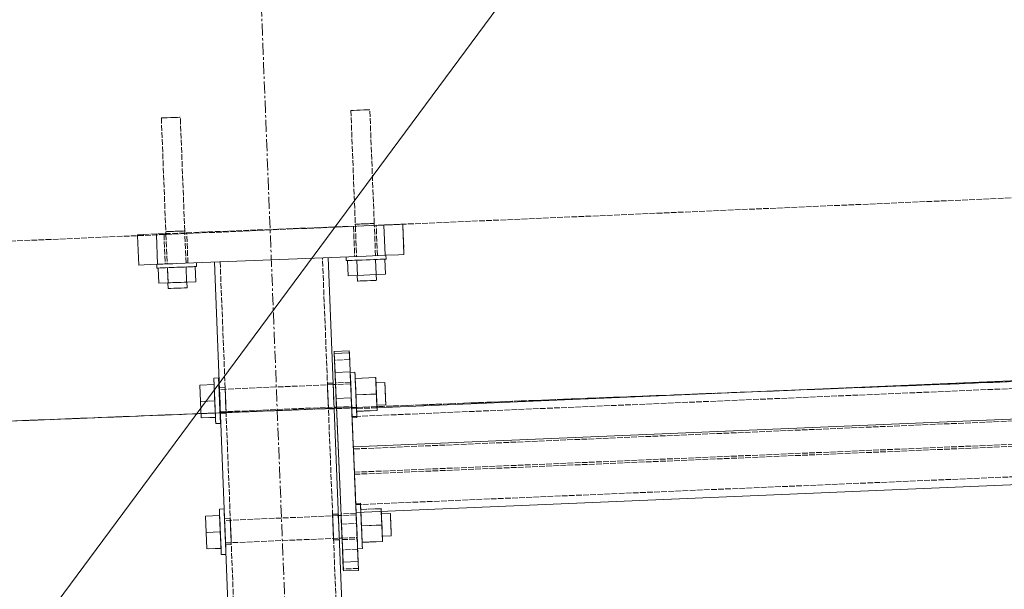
# Model space of a CAD drawing. Header units: millimetres. Extents: x -15129 to 9171, y -18789 to 5877.
# Tile 188 of 256: x -11056 to -10537, y -1275 to -975. Entities that reach past the tile are written whole.
import ezdxf

# ---------------------------------------------------------------- set-up
doc = ezdxf.new("R2010")
doc.units = ezdxf.units.MM
for name, pattern in [('ACAD_ISO02W100', [15, 12, -3]), ('ACAD_ISO04W100', [30, 24, -3, 0, -3]), ('CENTER', [50.8, 31.75, -6.35, 6.35, -6.35])]:
    doc.linetypes.add(name, pattern=pattern)
for name, color, linetype in [('AS_Belki', 145, 'Continuous'), ('AS_Blachy', 30, 'Continuous'), ('AS_Kotwy', 9, 'Continuous'), ('AS_Sciany betonowe', 252, 'Continuous'), ('AS_Siatki', 72, 'Continuous'), ('AS_Sruby', 9, 'Continuous')]:
    doc.layers.add(name, color=color, linetype=linetype)

msp = doc.modelspace()

# ---------------------------------------------------------------- linework, layer by layer
at = {"color": 5, "linetype": 'CENTER', "lineweight": 13, "ltscale": 0.2}
msp.add_line((-10942.07, -631.67, -8531.99), (-10883.35, -2121.14, 19017.45), dxfattribs=at)
at = {"color": 7, "lineweight": 13}
msp.add_line((-11161.97, -1451.31), (-10794.41, -955.01), dxfattribs=at)
at = {"layer": 'AS_Belki', "color": 84, "linetype": 'ACAD_ISO02W100', "lineweight": 13, "ltscale": 0.25}
for p, q in [((-10853.11, -2202.87), (-10896.58, -1100.3)), ((-10950.53, -1102.43), (-10909.17, -2151.56)), ((-9879.73, -1141.56), (-10878.47, -1183.91)), ((-9876.51, -1158.55), (-10880.24, -1201.11)), ((-10890.97, -1166.33), (-10893.97, -1166.46)), ((-10893.94, -1167.28), (-10893.97, -1166.46)), ((-10893.97, -1166.46), (-10893.94, -1167.18)), ((-10893.77, -1171.44), (-10893.94, -1167.18)), ((-10893.94, -1167.28), (-10893.84, -1169.7)), ((-10890.97, -1166.33), (-10890.94, -1167.05)), ((-10890.94, -1167.16), (-10890.97, -1166.33)), ((-10890.94, -1167.05), (-10890.77, -1171.31)), ((-10890.84, -1169.58), (-10890.94, -1167.16)), ((-10947.92, -1168.75), (-10950.92, -1168.88)), ((-10950.89, -1169.59), (-10950.92, -1168.88)), ((-10950.89, -1169.59), (-10950.72, -1173.85)), ((-10950.79, -1172.12), (-10950.72, -1173.85)), ((-10947.92, -1168.75), (-10947.89, -1169.57)), ((-10947.89, -1169.47), (-10947.92, -1168.75)), ((-10947.89, -1169.47), (-10947.72, -1173.73)), ((-10947.58, -1177.3), (-10947.79, -1171.99)), ((-10893.84, -1169.7), (-10893.56, -1176.74)), ((-10893.47, -1179.17), (-10893.77, -1171.44)), ((-10890.57, -1176.62), (-10890.77, -1171.31)), ((-10879.72, -1213.37), (-9876, -1170.81)), ((-10879.69, -1214.45), (-9875.95, -1171.9)), ((-10950.72, -1173.85), (-10950.51, -1179.16)), ((-10947.51, -1179.03), (-10947.72, -1173.73)), ((-10947.42, -1181.45), (-10947.58, -1177.3)), ((-10893.43, -1179.99), (-10893.56, -1176.74)), ((-10890.57, -1176.62), (-10890.44, -1179.86)), ((-10950.38, -1182.4), (-10950.51, -1179.16)), ((-10950.41, -1181.68), (-10950.38, -1182.4)), ((-10950.38, -1182.4), (-10947.39, -1182.28)), ((-10947.51, -1179.03), (-10947.39, -1182.28)), ((-10947.42, -1181.45), (-10947.39, -1182.28)), ((-10947.42, -1181.56), (-10947.42, -1181.45)), ((-10947.39, -1182.28), (-10947.42, -1181.56)), ((-10893.43, -1179.99), (-10893.47, -1179.17)), ((-10893.47, -1179.17), (-10893.46, -1179.27)), ((-10893.46, -1179.27), (-10893.43, -1179.99)), ((-10893.43, -1179.99), (-10890.44, -1179.86)), ((-10890.47, -1179.14), (-10890.47, -1179.04)), ((-10881.15, -1179.92), (-10879.69, -1214.45)), ((-10881.15, -1179.92), (-10880.29, -1200.03)), ((-10878.64, -1179.81), (-10881.13, -1179.92)), ((-10867.85, -1179.35), (-10878.64, -1179.81)), ((-10879.73, -1213.37), (-10880.97, -1184.02)), ((-10880.97, -1184.02), (-10880.24, -1201.11)), ((-10878.47, -1183.91), (-10880.96, -1184.02)), ((-10879, -1230.47), (-9875.27, -1187.91)), ((-10880.24, -1201.11), (-10879, -1230.47)), ((-10879.74, -1213.37), (-10878.83, -1234.56)), ((-10879.73, -1213.37), (-10879.72, -1213.37)), ((-10888.25, -1235.41), (-10891.24, -1235.54)), ((-10891.21, -1236.36), (-10891.24, -1235.54)), ((-10891.22, -1236.26), (-10891.24, -1235.54)), ((-10888.22, -1236.13), (-10888.25, -1235.41)), ((-10888.22, -1236.24), (-10888.25, -1235.41)), ((-10945.2, -1237.83), (-10948.19, -1237.96)), ((-10948.19, -1237.96), (-10948.17, -1238.67)), ((-10948.19, -1237.96), (-10948.16, -1238.78)), ((-10948.17, -1238.67), (-10948, -1242.93)), ((-10945.2, -1237.83), (-10945.17, -1238.55)), ((-10945.2, -1237.83), (-10945.16, -1238.65)), ((-10945.17, -1238.55), (-10945, -1242.81)), ((-10891.05, -1240.52), (-10891.22, -1236.26)), ((-10890.74, -1248.25), (-10891.21, -1236.36)), ((-10891.21, -1236.36), (-10891.12, -1238.79)), ((-10891.12, -1238.79), (-10890.91, -1244.09)), ((-10891.05, -1240.52), (-10890.84, -1245.83)), ((-10888.22, -1236.13), (-10888.05, -1240.39)), ((-10887.84, -1245.7), (-10888.12, -1238.66)), ((-10948.07, -1241.2), (-10947.86, -1246.51)), ((-10944.79, -1248.11), (-10945.07, -1241.07)), ((-10945, -1242.81), (-10944.7, -1250.53)), ((-10890.91, -1244.09), (-10890.74, -1248.25)), ((-10890.71, -1249.07), (-10890.84, -1245.83)), ((-10887.71, -1248.94), (-10887.84, -1245.7)), ((-10947.66, -1251.48), (-10947.79, -1248.24)), ((-10947.69, -1250.66), (-10947.69, -1250.77)), ((-10944.79, -1248.11), (-10944.66, -1251.36)), ((-10944.7, -1250.53), (-10944.66, -1251.36)), ((-10944.69, -1250.64), (-10944.7, -1250.53)), ((-10944.66, -1251.36), (-10944.69, -1250.64)), ((-10890.71, -1249.07), (-10890.74, -1248.25)), ((-10890.74, -1248.25), (-10890.74, -1248.35)), ((-10890.74, -1248.35), (-10890.71, -1249.07)), ((-10890.71, -1249.07), (-10887.71, -1248.94)), ((-10887.74, -1248.22), (-10887.75, -1248.12)), ((-10887.71, -1248.94), (-10887.74, -1248.22)), ((-10947.66, -1251.48), (-10944.66, -1251.36))]:
    msp.add_line(p, q, dxfattribs=at)
at = {"layer": 'AS_Belki', "color": 145, "linetype": 'Continuous', "lineweight": 13, "ltscale": 0.25}
for p, q in [((-10850, -2205.7), (-10893.58, -1100.19)), ((-10953.53, -1102.55), (-10912.29, -2148.69)), ((-9887.4, -1137.78), (-10867.85, -1179.35)), ((-9876.55, -1157.47), (-10880.29, -1200.03)), ((-10950.92, -1168.88), (-10950.88, -1169.7)), ((-10950.42, -1181.58), (-10950.41, -1181.68)), ((-10890.44, -1179.86), (-10890.47, -1179.14)), ((-10878.83, -1234.56), (-9875.09, -1192.01)), ((-10947.69, -1250.77), (-10947.66, -1251.48))]:
    msp.add_line(p, q, dxfattribs=at)
at = {"layer": 'AS_Blachy', "color": 84, "linetype": 'ACAD_ISO02W100', "lineweight": 13, "ltscale": 0.25}
for p, q in [((-10864.23, -1083.02), (-10984.14, -1087.74)), ((-10880.22, -1083.65), (-10880.22, -1083.73)), ((-10880.22, -1083.73), (-10879.59, -1099.63)), ((-10868.23, -1083.22), (-10868.23, -1083.17)), ((-10867.6, -1099.16), (-10868.23, -1083.22)), ((-10857.17, -1082.74), (-10864.23, -1083.02)), ((-10864.23, -1083.04), (-10864.23, -1083.02)), ((-10864.23, -1083.04), (-10864.23, -1083.02)), ((-10856.32, -1082.7), (-10857.17, -1082.74)), ((-10853.61, -1098.61), (-10854.24, -1082.62)), ((-10991.2, -1088.02), (-10994.13, -1088.14)), ((-10994.11, -1088.65), (-10994.13, -1088.14)), ((-10994.13, -1088.14), (-10994.11, -1088.65)), ((-10984.14, -1087.74), (-10991.2, -1088.02)), ((-10984.14, -1087.74), (-10984.12, -1088.22)), ((-10984.12, -1088.22), (-10984.14, -1087.74)), ((-10980.14, -1087.59), (-10980.13, -1088.05)), ((-10980.13, -1088.05), (-10979.51, -1103.57)), ((-10968.13, -1087.53), (-10968.15, -1087.11)), ((-10967.52, -1103.1), (-10968.13, -1087.53)), ((-10882.44, -1149.38), (-10882.24, -1154.02)), ((-10882.24, -1154.02), (-10890.23, -1154.36)), ((-10880.97, -1184.02), (-10882.24, -1154.02)), ((-10881.73, -1165.94), (-10889.73, -1166.28)), ((-10889.59, -1169.52), (-10889.71, -1166.74)), ((-10889.7, -1167.1), (-10889.19, -1178.98)), ((-10881.71, -1166.41), (-10881.73, -1165.94)), ((-10881.73, -1165.94), (-10881.7, -1166.66)), ((-10881.6, -1169.19), (-10881.71, -1166.41)), ((-10881.7, -1166.66), (-10881.52, -1170.92)), ((-10889.37, -1174.83), (-10889.59, -1169.52)), ((-10881.37, -1174.49), (-10881.6, -1169.19)), ((-10881.52, -1170.92), (-10881.3, -1176.22)), ((-10889.19, -1179.03), (-10889.37, -1174.83)), ((-10881.19, -1178.69), (-10881.37, -1174.49)), ((-10881.3, -1176.22), (-10881.16, -1179.47)), ((-10889.15, -1179.81), (-10881.16, -1179.47)), ((-10881.19, -1178.75), (-10881.19, -1178.69)), ((-10881.16, -1179.47), (-10881.19, -1178.75)), ((-10878.6, -1240.36), (-10879.74, -1213.37)), ((-10878.82, -1235.01), (-10886.81, -1235.35)), ((-10878.82, -1235.01), (-10878.8, -1235.48)), ((-10878.78, -1235.73), (-10878.82, -1235.01)), ((-10878.68, -1238.26), (-10878.8, -1235.48)), ((-10878.6, -1239.99), (-10878.78, -1235.73)), ((-10886.79, -1235.82), (-10886.67, -1238.6)), ((-10886.78, -1236.18), (-10886.59, -1240.7)), ((-10886.67, -1238.6), (-10886.45, -1243.9)), ((-10886.59, -1240.7), (-10878.6, -1240.36)), ((-10886.59, -1240.7), (-10886.28, -1248.08)), ((-10878.46, -1243.56), (-10878.68, -1238.26)), ((-10878.38, -1245.3), (-10878.6, -1239.99)), ((-10878.6, -1240.36), (-10878.27, -1247.93)), ((-10886.45, -1243.9), (-10886.27, -1248.1)), ((-10878.28, -1247.76), (-10878.46, -1243.56)), ((-10878.24, -1248.54), (-10878.38, -1245.3)), ((-10886.23, -1248.88), (-10878.24, -1248.54)), ((-10878.27, -1247.82), (-10878.28, -1247.76)), ((-10878.24, -1248.54), (-10878.27, -1247.82)), ((-10878.27, -1247.93), (-10878.02, -1254.02)), ((-10878.02, -1254.02), (-10886.01, -1254.36)), ((-10878.02, -1254.02), (-10877.58, -1264.07)), ((-10877.58, -1264.07), (-10885.58, -1264.41)), ((-10877.58, -1264.07), (-10877.54, -1265.1))]:
    msp.add_line(p, q, dxfattribs=at)
at = {"layer": 'AS_Blachy', "color": 145, "linetype": 'Continuous', "lineweight": 13, "ltscale": 0.25}
for p, q in [((-10863.6, -1099), (-10864.23, -1083.04)), ((-10854.24, -1082.62), (-10856.32, -1082.7)), ((-10853.61, -1098.61), (-10854.24, -1082.62)), ((-10994.11, -1088.65), (-10993.5, -1104.12)), ((-10984.12, -1088.22), (-10983.51, -1103.73)), ((-10873.59, -1099.4), (-10973.52, -1103.34)), ((-10863.6, -1099), (-10873.59, -1099.4)), ((-10856.54, -1098.72), (-10863.6, -1099)), ((-10853.61, -1098.61), (-10856.54, -1098.72)), ((-10990.57, -1104.01), (-10993.5, -1104.12)), ((-10983.51, -1103.73), (-10990.57, -1104.01)), ((-10983.51, -1103.73), (-10973.52, -1103.34)), ((-10882.44, -1149.38), (-10890.43, -1149.72)), ((-10890.38, -1150.75), (-10890.43, -1149.59)), ((-10890.43, -1149.59), (-10890.43, -1149.72)), ((-10890.43, -1149.72), (-10890.23, -1154.36)), ((-10890.38, -1150.75), (-10882.39, -1150.41)), ((-10889.95, -1160.8), (-10890.38, -1150.75)), ((-10882.39, -1150.41), (-10882.44, -1149.38)), ((-10881.96, -1160.46), (-10882.39, -1150.41)), ((-10890.23, -1154.36), (-10889.7, -1167.1)), ((-10889.95, -1160.8), (-10881.96, -1160.46)), ((-10889.69, -1166.89), (-10889.95, -1160.8)), ((-10881.7, -1166.55), (-10881.96, -1160.46)), ((-10889.73, -1166.28), (-10889.69, -1167)), ((-10889.71, -1166.74), (-10889.73, -1166.28)), ((-10889.37, -1174.46), (-10889.69, -1166.89)), ((-10889.69, -1167), (-10889.51, -1171.26)), ((-10881.51, -1171.07), (-10881.7, -1166.55)), ((-10889.51, -1171.26), (-10889.29, -1176.56)), ((-10881.38, -1174.13), (-10881.51, -1171.07)), ((-10881.38, -1174.13), (-10889.37, -1174.46)), ((-10885.73, -1260.81), (-10889.37, -1174.46)), ((-10889.29, -1176.56), (-10889.15, -1179.81)), ((-10878.83, -1234.56), (-10881.38, -1174.13)), ((-10889.19, -1178.98), (-10886.78, -1236.18)), ((-10889.18, -1179.09), (-10889.19, -1179.03)), ((-10889.15, -1179.81), (-10889.18, -1179.09)), ((-10886.81, -1235.35), (-10886.78, -1236.07)), ((-10886.81, -1235.35), (-10886.79, -1235.82)), ((-10878.6, -1239.99), (-10878.83, -1234.56)), ((-10886.78, -1236.07), (-10886.6, -1240.33)), ((-10886.6, -1240.33), (-10886.37, -1245.64)), ((-10877.73, -1260.47), (-10878.6, -1239.99)), ((-10886.37, -1245.64), (-10886.23, -1248.88)), ((-10886.28, -1248.08), (-10886.27, -1248.27)), ((-10886.27, -1248.1), (-10886.27, -1248.16)), ((-10886.27, -1248.16), (-10886.23, -1248.88)), ((-10886.27, -1248.27), (-10886.01, -1254.36)), ((-10886.01, -1254.36), (-10885.58, -1264.41)), ((-10885.73, -1260.81), (-10877.73, -1260.47)), ((-10885.53, -1265.44), (-10885.73, -1260.81)), ((-10877.54, -1265.1), (-10877.73, -1260.47)), ((-10885.58, -1264.41), (-10885.53, -1265.44)), ((-10885.53, -1265.44), (-10877.54, -1265.1))]:
    msp.add_line(p, q, dxfattribs=at)
at = {"layer": 'AS_Kotwy', "color": 84, "linetype": 'ACAD_ISO02W100', "lineweight": 13, "ltscale": 0.25}
for p, q in [((-10881.24, -1022.64), (-10881.62, -1022.65)), ((-10881.62, -1022.65), (-10879.26, -1082.61)), ((-10880.16, -1022.6), (-10881.24, -1022.64)), ((-10878.54, -1022.53), (-10880.16, -1022.6)), ((-10876.63, -1022.46), (-10878.54, -1022.53)), ((-10874.72, -1022.38), (-10876.63, -1022.46)), ((-10873.09, -1022.32), (-10874.72, -1022.38)), ((-10872.01, -1022.27), (-10873.09, -1022.32)), ((-10871.63, -1022.26), (-10872.01, -1022.27)), ((-10869.27, -1082.21), (-10871.63, -1022.26)), ((-10981.17, -1026.58), (-10981.55, -1026.59)), ((-10981.55, -1026.59), (-10979.18, -1086.55)), ((-10980.08, -1026.54), (-10981.17, -1026.58)), ((-10978.46, -1026.47), (-10980.08, -1026.54)), ((-10976.55, -1026.4), (-10978.46, -1026.47)), ((-10974.64, -1026.32), (-10976.55, -1026.4)), ((-10973.02, -1026.26), (-10974.64, -1026.32)), ((-10971.93, -1026.21), (-10973.02, -1026.26)), ((-10971.55, -1026.2), (-10971.93, -1026.21)), ((-10969.19, -1086.15), (-10971.55, -1026.2)), ((-10879.26, -1082.61), (-10879.16, -1082.6)), ((-10879.26, -1082.61), (-10879.22, -1083.61)), ((-10879.22, -1083.61), (-10879.22, -1083.69)), ((-10879.22, -1083.69), (-10878.59, -1099.59)), ((-10879.16, -1082.6), (-10878.88, -1082.59)), ((-10878.88, -1082.59), (-10878.42, -1082.57)), ((-10878.42, -1082.57), (-10877.8, -1082.55)), ((-10877.8, -1082.55), (-10877.04, -1082.52)), ((-10877.04, -1082.52), (-10876.18, -1082.49)), ((-10876.18, -1082.49), (-10875.24, -1082.45)), ((-10875.24, -1082.45), (-10874.26, -1082.41)), ((-10874.26, -1082.41), (-10873.29, -1082.37)), ((-10873.29, -1082.37), (-10872.35, -1082.33)), ((-10872.35, -1082.33), (-10871.49, -1082.3)), ((-10871.49, -1082.3), (-10870.73, -1082.27)), ((-10870.73, -1082.27), (-10870.11, -1082.25)), ((-10870.11, -1082.25), (-10869.65, -1082.23)), ((-10869.65, -1082.23), (-10869.36, -1082.22)), ((-10869.36, -1082.22), (-10869.27, -1082.21)), ((-10869.23, -1083.21), (-10869.27, -1082.21)), ((-10869.23, -1083.26), (-10869.23, -1083.21)), ((-10868.6, -1099.2), (-10869.23, -1083.26)), ((-10979.18, -1086.55), (-10979.09, -1086.54)), ((-10979.18, -1086.55), (-10979.14, -1087.55)), ((-10979.14, -1087.55), (-10979.12, -1088.01)), ((-10979.12, -1088.01), (-10978.51, -1103.53)), ((-10979.09, -1086.54), (-10978.8, -1086.53)), ((-10978.8, -1086.53), (-10978.34, -1086.51)), ((-10978.34, -1086.51), (-10977.72, -1086.49)), ((-10977.72, -1086.49), (-10976.96, -1086.46)), ((-10976.96, -1086.46), (-10976.1, -1086.42)), ((-10976.1, -1086.42), (-10975.16, -1086.39)), ((-10975.16, -1086.39), (-10974.19, -1086.35)), ((-10974.19, -1086.35), (-10973.21, -1086.31)), ((-10973.21, -1086.31), (-10972.27, -1086.27)), ((-10972.27, -1086.27), (-10971.41, -1086.24)), ((-10971.41, -1086.24), (-10970.65, -1086.21)), ((-10970.65, -1086.21), (-10970.03, -1086.19)), ((-10970.03, -1086.19), (-10969.57, -1086.17)), ((-10969.57, -1086.17), (-10969.29, -1086.16)), ((-10969.29, -1086.16), (-10969.19, -1086.15)), ((-10969.15, -1087.15), (-10969.19, -1086.15)), ((-10969.13, -1087.57), (-10969.15, -1087.15)), ((-10968.52, -1103.14), (-10969.13, -1087.57)), ((-10983.21, -1103.72), (-10983.51, -1103.73)), ((-10982.24, -1103.68), (-10983.21, -1103.72)), ((-10980.94, -1103.63), (-10982.24, -1103.68)), ((-10980.71, -1103.62), (-10980.94, -1103.63)), ((-10979.35, -1103.57), (-10980.71, -1103.62)), ((-10977.53, -1103.49), (-10979.35, -1103.57)), ((-10968.54, -1105.14), (-10978.33, -1105.53)), ((-10976.33, -1105.45), (-10978.33, -1105.53)), ((-10978.02, -1113.52), (-10978.33, -1105.53)), ((-10975.56, -1103.42), (-10977.53, -1103.49)), ((-10974.77, -1105.39), (-10976.33, -1105.45)), ((-10973.52, -1103.34), (-10975.56, -1103.42)), ((-10968.54, -1105.14), (-10970.5, -1105.22)), ((-10963.65, -1104.95), (-10964.21, -1104.97)), ((-10882.67, -1101.76), (-10883.31, -1101.78)), ((-10882.01, -1101.73), (-10882.67, -1101.76)), ((-10879.74, -1101.64), (-10882.01, -1101.73)), ((-10878.82, -1101.6), (-10879.74, -1101.64)), ((-10878.41, -1101.59), (-10878.82, -1101.6)), ((-10873.52, -1101.4), (-10875.64, -1101.48)), ((-10864.36, -1101.03), (-10868.62, -1101.2)), ((-10863.72, -1101.01), (-10864.36, -1101.03)), ((-10978.02, -1113.52), (-10977.74, -1113.51)), ((-10977.74, -1113.51), (-10976.66, -1113.47)), ((-10976.66, -1113.47), (-10975.46, -1113.42)), ((-10975.46, -1113.42), (-10975.03, -1113.4)), ((-10975.03, -1113.4), (-10974.44, -1113.38)), ((-10974.44, -1113.38), (-10973.12, -1113.33)), ((-10973.12, -1113.33), (-10971.21, -1113.25)), ((-10971.21, -1113.25), (-10969.59, -1113.19)), ((-10969.59, -1113.19), (-10969.23, -1113.18)), ((-10969.23, -1113.18), (-10968.51, -1113.15)), ((-10968.51, -1113.15), (-10968.23, -1113.14))]:
    msp.add_line(p, q, dxfattribs=at)
at = {"layer": 'AS_Kotwy', "color": 145, "linetype": 'Continuous', "lineweight": 13, "ltscale": 0.25}
for p, q in [((-10884.09, -1099.81), (-10884.01, -1101.81)), ((-10863.02, -1100.98), (-10863.1, -1098.98)), ((-10984.01, -1103.75), (-10983.93, -1105.75)), ((-10983.73, -1105.74), (-10983.93, -1105.75)), ((-10983.13, -1105.72), (-10983.73, -1105.74)), ((-10983.23, -1105.72), (-10982.92, -1113.71)), ((-10982.16, -1105.68), (-10983.13, -1105.72)), ((-10980.86, -1105.63), (-10982.16, -1105.68)), ((-10979.27, -1105.56), (-10980.86, -1105.63)), ((-10977.45, -1105.49), (-10979.27, -1105.56)), ((-10978.02, -1113.52), (-10978.33, -1105.53)), ((-10975.48, -1105.42), (-10977.45, -1105.49)), ((-10973.44, -1105.33), (-10975.48, -1105.42)), ((-10971.39, -1105.25), (-10973.44, -1105.33)), ((-10969.42, -1105.18), (-10971.39, -1105.25)), ((-10967.61, -1105.1), (-10969.42, -1105.18)), ((-10968.23, -1113.14), (-10968.54, -1105.14)), ((-10966.02, -1105.04), (-10967.61, -1105.1)), ((-10964.71, -1104.99), (-10966.02, -1105.04)), ((-10963.74, -1104.95), (-10964.71, -1104.99)), ((-10963.15, -1104.93), (-10963.74, -1104.95)), ((-10963.33, -1112.94), (-10963.65, -1104.95)), ((-10962.95, -1104.92), (-10963.15, -1104.93)), ((-10962.95, -1104.92), (-10963.02, -1102.92)), ((-10883.81, -1101.8), (-10884.01, -1101.81)), ((-10883.21, -1101.78), (-10883.81, -1101.8)), ((-10883.31, -1101.78), (-10882.99, -1109.78)), ((-10882.24, -1101.74), (-10883.21, -1101.78)), ((-10880.93, -1101.69), (-10882.24, -1101.74)), ((-10879.34, -1101.63), (-10880.93, -1101.69)), ((-10877.53, -1101.55), (-10879.34, -1101.63)), ((-10878.1, -1109.58), (-10878.41, -1101.59)), ((-10875.56, -1101.48), (-10877.53, -1101.55)), ((-10873.52, -1101.4), (-10875.56, -1101.48)), ((-10871.47, -1101.31), (-10873.52, -1101.4)), ((-10869.5, -1101.24), (-10871.47, -1101.31)), ((-10867.69, -1101.17), (-10869.5, -1101.24)), ((-10868.3, -1109.2), (-10868.62, -1101.2)), ((-10866.1, -1101.1), (-10867.69, -1101.17)), ((-10864.79, -1101.05), (-10866.1, -1101.1)), ((-10863.82, -1101.01), (-10864.79, -1101.05)), ((-10863.23, -1100.99), (-10863.82, -1101.01)), ((-10863.41, -1109), (-10863.72, -1101.01)), ((-10863.02, -1100.98), (-10863.23, -1100.99)), ((-10882.99, -1109.78), (-10878.1, -1109.58)), ((-10878.2, -1109.59), (-10878.08, -1112.58)), ((-10878.1, -1109.58), (-10868.3, -1109.2)), ((-10868.3, -1109.2), (-10863.41, -1109)), ((-10868.09, -1112.19), (-10868.2, -1109.19)), ((-10982.92, -1113.71), (-10978.02, -1113.52)), ((-10978.12, -1113.53), (-10978, -1116.52)), ((-10978.02, -1113.52), (-10968.23, -1113.14)), ((-10973, -1116.33), (-10971.09, -1116.25)), ((-10971.09, -1116.25), (-10969.47, -1116.19)), ((-10969.47, -1116.19), (-10968.39, -1116.14)), ((-10968.39, -1116.14), (-10968.01, -1116.13)), ((-10968.23, -1113.14), (-10963.33, -1112.94)), ((-10968.01, -1116.13), (-10968.13, -1113.13)), ((-10878.08, -1112.58), (-10877.7, -1112.57)), ((-10877.7, -1112.57), (-10876.62, -1112.53)), ((-10876.62, -1112.53), (-10874.99, -1112.46)), ((-10874.99, -1112.46), (-10873.08, -1112.39)), ((-10873.08, -1112.39), (-10871.17, -1112.31)), ((-10871.17, -1112.31), (-10869.55, -1112.25)), ((-10869.55, -1112.25), (-10868.47, -1112.2)), ((-10868.47, -1112.2), (-10868.09, -1112.19)), ((-10978, -1116.52), (-10977.62, -1116.51)), ((-10977.62, -1116.51), (-10976.54, -1116.47)), ((-10976.54, -1116.47), (-10974.92, -1116.4)), ((-10974.92, -1116.4), (-10973, -1116.33))]:
    msp.add_line(p, q, dxfattribs=at)
at = {"layer": 'AS_Sciany betonowe', "color": 145, "linetype": 'ACAD_ISO02W100', "lineweight": 13, "ltscale": 0.25}
for p, q in [((-489.39, -634.96), (-12160.18, -1139.01)), ((-10676.34, -1171.23), (-10867.87, -1178.79)), ((-11739.78, -1213.16), (-10960.59, -1182.44)), ((-10950.6, -1182.05), (-10950.4, -1182.04)), ((-10890.44, -1179.68), (-10889.17, -1179.63))]:
    msp.add_line(p, q, dxfattribs=at)
at = {"layer": 'AS_Sciany betonowe', "color": 84, "linetype": 'ACAD_ISO02W100', "lineweight": 13, "ltscale": 0.25}
for p, q in [((-9808.65, -1137.03), (-10676.34, -1171.23)), ((-10867.87, -1178.79), (-12160.18, -1229.73)), ((-10960.59, -1182.44), (-10953.1, -1182.15)), ((-10953.1, -1182.15), (-10950.6, -1182.05)), ((-10950.4, -1182.04), (-10947.4, -1181.92)), ((-10947.4, -1181.92), (-10893.44, -1179.79)), ((-10893.44, -1179.79), (-10890.44, -1179.68)), ((-10889.16, -1179.62), (-10881.17, -1179.31)), ((-10881.16, -1179.31), (-10878.67, -1179.21))]:
    msp.add_line(p, q, dxfattribs=at)
at = {"layer": 'AS_Siatki', "color": 20, "linetype": 'ACAD_ISO04W100', "lineweight": 13, "ltscale": 0.25}
msp.add_line((-491.11, -769.7), (-12256.44, -1233.53), dxfattribs=at)
at = {"layer": 'AS_Sruby', "color": 145, "linetype": 'Continuous', "lineweight": 13, "ltscale": 0.25}
for p, q in [((-10879.46, -1160.63), (-10881.95, -1160.74)), ((-10879.45, -1160.72), (-10879.46, -1160.63)), ((-10879.43, -1161.26), (-10879.45, -1160.72)), ((-10879.39, -1162.24), (-10879.43, -1161.26)), ((-10879.33, -1163.61), (-10879.39, -1162.24)), ((-10953.74, -1167.07), (-10961.23, -1167.39)), ((-10961.23, -1167.43), (-10953.73, -1167.11)), ((-10961.23, -1167.39), (-10960.87, -1176.04)), ((-10961.23, -1167.39), (-10961.23, -1167.43)), ((-10961.23, -1167.43), (-10960.86, -1176.11)), ((-10951.38, -1163.68), (-10953.88, -1163.79)), ((-10953.88, -1163.79), (-10953.87, -1163.87)), ((-10953.88, -1163.79), (-10953.86, -1164.16)), ((-10953.87, -1163.87), (-10953.85, -1164.42)), ((-10953.86, -1164.16), (-10953.83, -1164.98)), ((-10953.85, -1164.42), (-10953.81, -1165.39)), ((-10953.83, -1164.98), (-10953.77, -1166.22)), ((-10953.81, -1165.39), (-10953.75, -1166.77)), ((-10953.77, -1166.22), (-10953.74, -1167.03)), ((-10953.75, -1166.77), (-10953.67, -1168.49)), ((-10953.73, -1167.11), (-10953.74, -1167.07)), ((-10953.36, -1175.79), (-10953.73, -1167.11)), ((-10951.37, -1163.77), (-10951.38, -1163.68)), ((-10951.35, -1164.31), (-10951.37, -1163.77)), ((-10951.31, -1165.29), (-10951.35, -1164.31)), ((-10951.25, -1166.66), (-10951.31, -1165.29)), ((-10951.18, -1168.39), (-10951.25, -1166.66)), ((-10889.69, -1167.1), (-10890.94, -1167.16)), ((-10879.25, -1165.34), (-10879.33, -1163.61)), ((-10868.53, -1163.46), (-10879.31, -1163.92)), ((-10879.31, -1163.95), (-10868.52, -1163.49)), ((-10879.17, -1167.34), (-10879.25, -1165.34)), ((-10879.07, -1169.54), (-10879.17, -1167.34)), ((-10868.52, -1163.49), (-10868.53, -1163.46)), ((-10868.15, -1172.18), (-10868.52, -1163.49)), ((-10863.7, -1166), (-10868.41, -1166.2)), ((-10863.67, -1166.76), (-10863.7, -1166)), ((-10863.6, -1168.31), (-10863.67, -1166.76)), ((-10953.67, -1168.49), (-10953.59, -1170.49)), ((-10953.59, -1170.49), (-10953.49, -1172.69)), ((-10953.49, -1172.69), (-10953.4, -1175.01)), ((-10951.09, -1170.39), (-10951.18, -1168.39)), ((-10950.88, -1169.7), (-10951.12, -1169.71)), ((-10951, -1172.59), (-10951.09, -1170.39)), ((-10950.9, -1174.91), (-10951, -1172.59)), ((-10878.98, -1171.86), (-10879.07, -1169.54)), ((-10878.88, -1174.21), (-10878.98, -1171.86)), ((-10878.94, -1172.64), (-10868.15, -1172.18)), ((-10867.79, -1180.83), (-10868.15, -1172.18)), ((-10863.51, -1170.41), (-10863.6, -1168.31)), ((-10863.41, -1172.75), (-10863.51, -1170.41)), ((-10863.32, -1174.96), (-10863.41, -1172.75)), ((-10960.87, -1176.04), (-10960.5, -1184.72)), ((-10960.86, -1176.11), (-10953.36, -1175.79)), ((-10960.86, -1176.11), (-10960.49, -1184.76)), ((-10953.4, -1175.01), (-10953.3, -1177.36)), ((-10953.3, -1177.36), (-10953.2, -1179.65)), ((-10950.8, -1177.26), (-10950.9, -1174.91)), ((-10950.7, -1179.54), (-10950.8, -1177.26)), ((-10878.78, -1176.49), (-10878.88, -1174.21)), ((-10878.69, -1178.63), (-10878.78, -1176.49)), ((-10878.61, -1180.54), (-10878.69, -1178.63)), ((-10867.9, -1178.08), (-10863.2, -1177.88)), ((-10863.25, -1176.71), (-10863.32, -1174.96)), ((-10863.2, -1177.74), (-10863.25, -1176.71)), ((-10863.2, -1177.88), (-10863.2, -1177.74)), ((-10953.2, -1179.65), (-10953.11, -1181.79)), ((-10953.11, -1181.79), (-10953.03, -1183.69)), ((-10953.03, -1183.69), (-10952.96, -1185.29)), ((-10950.61, -1181.68), (-10950.7, -1179.54)), ((-10950.62, -1181.59), (-10950.42, -1181.58)), ((-10950.53, -1183.59), (-10950.61, -1181.68)), ((-10950.46, -1185.19), (-10950.53, -1183.59)), ((-10890.47, -1179.04), (-10889.19, -1178.98)), ((-10878.54, -1182.14), (-10878.61, -1180.54)), ((-10878.58, -1181.28), (-10867.79, -1180.83)), ((-10878.49, -1183.37), (-10878.54, -1182.14)), ((-10878.46, -1184.19), (-10878.49, -1183.37)), ((-10960.5, -1184.72), (-10960.49, -1184.76)), ((-10960.49, -1184.76), (-10953, -1184.44)), ((-10953, -1184.46), (-10952.99, -1184.74)), ((-10952.99, -1184.74), (-10952.93, -1186.12)), ((-10952.96, -1185.29), (-10952.91, -1186.53)), ((-10952.93, -1186.12), (-10952.89, -1187.09)), ((-10952.91, -1186.53), (-10952.88, -1187.35)), ((-10952.89, -1187.09), (-10952.86, -1187.64)), ((-10952.88, -1187.35), (-10952.86, -1187.72)), ((-10952.86, -1187.72), (-10950.36, -1187.62)), ((-10952.86, -1187.64), (-10952.86, -1187.72)), ((-10950.41, -1186.42), (-10950.46, -1185.19)), ((-10950.38, -1187.24), (-10950.41, -1186.42)), ((-10950.36, -1187.62), (-10950.38, -1187.24)), ((-10880.93, -1184.67), (-10878.44, -1184.57)), ((-10878.44, -1184.57), (-10878.46, -1184.19)), ((-10948.46, -1232.75), (-10950.96, -1232.86)), ((-10950.96, -1232.86), (-10950.95, -1232.95)), ((-10950.96, -1232.86), (-10950.94, -1233.23)), ((-10950.95, -1232.95), (-10950.93, -1233.49)), ((-10950.94, -1233.23), (-10950.91, -1234.05)), ((-10950.93, -1233.49), (-10950.89, -1234.47)), ((-10950.91, -1234.05), (-10950.86, -1235.29)), ((-10950.89, -1234.47), (-10950.83, -1235.84)), ((-10950.86, -1235.29), (-10950.82, -1236.1)), ((-10948.46, -1232.84), (-10948.46, -1232.75)), ((-10948.43, -1233.38), (-10948.46, -1232.84)), ((-10948.39, -1234.36), (-10948.43, -1233.38)), ((-10948.33, -1235.74), (-10948.39, -1234.36)), ((-10948.26, -1237.46), (-10948.33, -1235.74)), ((-10876.25, -1236.41), (-10876.33, -1234.45)), ((-10865.24, -1241.25), (-10865.55, -1234)), ((-10860.78, -1235.07), (-10865.49, -1235.27)), ((-10860.75, -1235.83), (-10860.78, -1235.07)), ((-10950.82, -1236.14), (-10958.31, -1236.46)), ((-10958.31, -1236.5), (-10950.82, -1236.18)), ((-10958.31, -1236.46), (-10957.95, -1245.11)), ((-10958.31, -1236.46), (-10958.31, -1236.5)), ((-10958.31, -1236.5), (-10957.94, -1245.18)), ((-10950.83, -1235.84), (-10950.76, -1237.56)), ((-10950.76, -1237.56), (-10950.67, -1239.56)), ((-10950.67, -1239.56), (-10950.58, -1241.77)), ((-10948.17, -1239.46), (-10948.26, -1237.46)), ((-10948.16, -1238.78), (-10948.2, -1238.78)), ((-10948.08, -1241.66), (-10948.17, -1239.46)), ((-10886.77, -1236.18), (-10888.22, -1236.24)), ((-10876.16, -1238.61), (-10876.25, -1236.41)), ((-10876.06, -1240.93), (-10876.16, -1238.61)), ((-10875.96, -1243.28), (-10876.06, -1240.93)), ((-10860.68, -1237.38), (-10860.75, -1235.83)), ((-10860.59, -1239.48), (-10860.68, -1237.38)), ((-10860.5, -1241.82), (-10860.59, -1239.48)), ((-10957.95, -1245.11), (-10957.58, -1253.79)), ((-10957.94, -1245.18), (-10950.45, -1244.86)), ((-10957.94, -1245.18), (-10957.57, -1253.83)), ((-10950.58, -1241.77), (-10950.48, -1244.09)), ((-10950.48, -1244.09), (-10950.38, -1246.44)), ((-10950.08, -1253.51), (-10950.45, -1244.86)), ((-10947.98, -1243.98), (-10948.08, -1241.66)), ((-10947.88, -1246.33), (-10947.98, -1243.98)), ((-10876.03, -1241.71), (-10865.24, -1241.25)), ((-10875.86, -1245.57), (-10875.96, -1243.28)), ((-10875.77, -1247.7), (-10875.86, -1245.57)), ((-10864.87, -1249.9), (-10865.24, -1241.25)), ((-10860.4, -1244.03), (-10860.5, -1241.82)), ((-10860.33, -1245.78), (-10860.4, -1244.03)), ((-10860.29, -1246.81), (-10860.33, -1245.78)), ((-10950.38, -1246.44), (-10950.28, -1248.72)), ((-10950.28, -1248.72), (-10950.19, -1250.86)), ((-10950.19, -1250.86), (-10950.11, -1252.77)), ((-10947.78, -1248.62), (-10947.88, -1246.33)), ((-10947.69, -1250.75), (-10947.78, -1248.62)), ((-10947.62, -1252.52), (-10947.69, -1250.75)), ((-10887.75, -1248.12), (-10886.27, -1248.06)), ((-10875.69, -1249.61), (-10875.77, -1247.7)), ((-10875.62, -1251.21), (-10875.69, -1249.61)), ((-10875.66, -1250.36), (-10864.87, -1249.9)), ((-10875.57, -1252.44), (-10875.62, -1251.21)), ((-10864.99, -1247.15), (-10860.28, -1246.95)), ((-10860.28, -1246.95), (-10860.29, -1246.81)), ((-10957.58, -1253.79), (-10957.57, -1253.83)), ((-10957.57, -1253.83), (-10950.08, -1253.51)), ((-10950.11, -1252.77), (-10950.04, -1254.37)), ((-10950.08, -1253.54), (-10950.07, -1253.81)), ((-10950.07, -1253.81), (-10950.01, -1255.19)), ((-10950.04, -1254.37), (-10949.99, -1255.6)), ((-10950.01, -1255.19), (-10949.97, -1256.17)), ((-10949.99, -1255.6), (-10949.96, -1256.42)), ((-10949.97, -1256.17), (-10949.95, -1256.71)), ((-10949.96, -1256.42), (-10949.94, -1256.79)), ((-10878.02, -1253.74), (-10875.52, -1253.64)), ((-10875.54, -1253.26), (-10875.57, -1252.44)), ((-10875.52, -1253.64), (-10875.54, -1253.26)), ((-10949.95, -1256.71), (-10949.94, -1256.79)), ((-10949.94, -1256.79), (-10947.46, -1256.69))]:
    msp.add_line(p, q, dxfattribs=at)
at = {"layer": 'AS_Sruby', "color": 84, "linetype": 'ACAD_ISO02W100', "lineweight": 13, "ltscale": 0.25}
for p, q in [((-10881.95, -1160.74), (-10881.95, -1160.82)), ((-10881.95, -1160.74), (-10881.94, -1161.11)), ((-10881.95, -1160.82), (-10881.93, -1161.37)), ((-10881.94, -1161.11), (-10881.9, -1161.93)), ((-10881.93, -1161.37), (-10881.88, -1162.34)), ((-10881.9, -1161.93), (-10881.85, -1163.17)), ((-10881.88, -1162.34), (-10881.82, -1163.72)), ((-10879.44, -1161.01), (-10879.46, -1160.63)), ((-10879.41, -1161.83), (-10879.44, -1161.01)), ((-10879.35, -1163.06), (-10879.41, -1161.83)), ((-10953.74, -1167.03), (-10953.71, -1167.82)), ((-10953.37, -1175.72), (-10953.74, -1167.07)), ((-10953.71, -1167.82), (-10953.63, -1169.72)), ((-10951.36, -1164.06), (-10951.38, -1163.68)), ((-10951.33, -1164.88), (-10951.36, -1164.06)), ((-10951.33, -1164.88), (-10951.28, -1166.11)), ((-10951.21, -1167.71), (-10951.28, -1166.11)), ((-10951.13, -1169.62), (-10951.21, -1167.71)), ((-10890.94, -1167.16), (-10950.88, -1169.7)), ((-10881.7, -1166.76), (-10889.69, -1167.1)), ((-10881.79, -1164.77), (-10881.85, -1163.17)), ((-10881.82, -1163.72), (-10881.75, -1165.44)), ((-10881.79, -1164.77), (-10881.74, -1165.91)), ((-10881.75, -1165.44), (-10881.67, -1167.44)), ((-10881.74, -1165.91), (-10881.7, -1166.67)), ((-10881.7, -1166.76), (-10881.7, -1166.67)), ((-10881.7, -1166.76), (-10881.61, -1168.81)), ((-10881.66, -1167.52), (-10881.7, -1166.76)), ((-10881.69, -1166.91), (-10881.7, -1166.76)), ((-10881.65, -1167.94), (-10881.69, -1166.91)), ((-10881.67, -1167.44), (-10881.57, -1169.64)), ((-10881.6, -1169.07), (-10881.66, -1167.52)), ((-10881.58, -1169.69), (-10881.65, -1167.94)), ((-10879.29, -1164.66), (-10879.35, -1163.06)), ((-10879.32, -1163.92), (-10878.95, -1172.56)), ((-10879.32, -1163.92), (-10879.31, -1163.95)), ((-10879.31, -1163.95), (-10878.94, -1172.64)), ((-10879.21, -1166.57), (-10879.29, -1164.66)), ((-10879.12, -1168.7), (-10879.21, -1166.57)), ((-10868.16, -1172.1), (-10868.53, -1163.46)), ((-10868.41, -1166.2), (-10868.38, -1166.96)), ((-10868.41, -1166.2), (-10868.4, -1166.35)), ((-10868.4, -1166.35), (-10868.36, -1167.37)), ((-10868.38, -1166.96), (-10868.31, -1168.51)), ((-10868.36, -1167.37), (-10868.29, -1169.13)), ((-10863.69, -1166.15), (-10863.7, -1166)), ((-10863.65, -1167.17), (-10863.69, -1166.15)), ((-10863.58, -1168.93), (-10863.65, -1167.17)), ((-10953.63, -1169.72), (-10953.54, -1171.86)), ((-10953.54, -1171.86), (-10953.44, -1174.15)), ((-10951.04, -1171.75), (-10951.13, -1169.62)), ((-10951.12, -1169.71), (-10951.09, -1170.47)), ((-10951.12, -1169.71), (-10951.12, -1169.85)), ((-10951.12, -1169.85), (-10951.07, -1170.88)), ((-10951.09, -1170.47), (-10951.02, -1172.02)), ((-10951.07, -1170.88), (-10951, -1172.63)), ((-10950.94, -1174.04), (-10951.04, -1171.75)), ((-10951.02, -1172.02), (-10950.93, -1174.12)), ((-10951, -1172.63), (-10950.91, -1174.84)), ((-10881.61, -1168.81), (-10881.52, -1171.1)), ((-10881.51, -1171.18), (-10881.6, -1169.07)), ((-10881.48, -1171.9), (-10881.58, -1169.69)), ((-10881.57, -1169.64), (-10881.47, -1171.97)), ((-10881.52, -1171.1), (-10881.42, -1173.45)), ((-10881.41, -1173.51), (-10881.51, -1171.18)), ((-10881.38, -1174.24), (-10881.48, -1171.9)), ((-10881.47, -1171.97), (-10881.37, -1174.31)), ((-10879.02, -1170.99), (-10879.12, -1168.7)), ((-10878.92, -1173.34), (-10879.02, -1170.99)), ((-10868.16, -1172.1), (-10878.95, -1172.56)), ((-10878.95, -1172.56), (-10878.58, -1181.25)), ((-10878.94, -1172.64), (-10878.58, -1181.28)), ((-10878.82, -1175.66), (-10878.92, -1173.34)), ((-10868.31, -1168.51), (-10868.22, -1170.61)), ((-10868.29, -1169.13), (-10868.19, -1171.34)), ((-10868.22, -1170.61), (-10868.12, -1172.95)), ((-10868.19, -1171.34), (-10868.09, -1173.67)), ((-10867.79, -1180.79), (-10868.16, -1172.1)), ((-10868.12, -1172.95), (-10868.03, -1175.16)), ((-10863.48, -1171.14), (-10863.58, -1168.93)), ((-10863.39, -1173.47), (-10863.48, -1171.14)), ((-10953.37, -1175.72), (-10960.87, -1176.04)), ((-10953.44, -1174.15), (-10953.34, -1176.49)), ((-10953, -1184.4), (-10953.37, -1175.72)), ((-10953, -1184.44), (-10953.36, -1175.79)), ((-10953.34, -1176.49), (-10953.24, -1178.82)), ((-10950.84, -1176.39), (-10950.94, -1174.04)), ((-10950.93, -1174.12), (-10950.83, -1176.45)), ((-10950.91, -1174.84), (-10950.81, -1177.18)), ((-10950.74, -1178.71), (-10950.84, -1176.39)), ((-10950.83, -1176.45), (-10950.74, -1178.67)), ((-10950.81, -1177.18), (-10950.72, -1179.28)), ((-10881.42, -1173.45), (-10881.32, -1175.77)), ((-10881.32, -1175.72), (-10881.41, -1173.51)), ((-10881.29, -1176.34), (-10881.38, -1174.24)), ((-10881.37, -1174.31), (-10881.28, -1176.6)), ((-10881.24, -1177.47), (-10881.32, -1175.72)), ((-10881.32, -1175.77), (-10881.23, -1177.97)), ((-10881.23, -1177.89), (-10881.29, -1176.34)), ((-10881.28, -1176.6), (-10881.19, -1178.74)), ((-10881.2, -1178.5), (-10881.24, -1177.47)), ((-10881.19, -1178.65), (-10881.23, -1177.89)), ((-10881.23, -1177.97), (-10881.2, -1178.67)), ((-10881.19, -1178.65), (-10881.2, -1178.5)), ((-10878.73, -1177.86), (-10878.82, -1175.66)), ((-10878.64, -1179.86), (-10878.73, -1177.86)), ((-10868.09, -1173.67), (-10868.01, -1175.77)), ((-10868.03, -1175.16), (-10867.95, -1176.91)), ((-10868.01, -1175.77), (-10867.94, -1177.32)), ((-10867.95, -1176.91), (-10867.91, -1177.94)), ((-10867.94, -1177.32), (-10867.91, -1178.08)), ((-10867.91, -1177.94), (-10867.91, -1178.08)), ((-10863.3, -1175.57), (-10863.39, -1173.47)), ((-10863.23, -1177.12), (-10863.3, -1175.57)), ((-10863.2, -1177.88), (-10863.23, -1177.12)), ((-10953.24, -1178.82), (-10953.15, -1181.02)), ((-10953.15, -1181.02), (-10953.06, -1183.02)), ((-10953.06, -1183.02), (-10953, -1184.46)), ((-10950.74, -1178.67), (-10950.67, -1180.42)), ((-10950.65, -1180.91), (-10950.74, -1178.71)), ((-10950.72, -1179.28), (-10950.65, -1180.83)), ((-10950.67, -1180.42), (-10950.62, -1181.44)), ((-10950.65, -1180.83), (-10950.62, -1181.59)), ((-10950.56, -1182.91), (-10950.65, -1180.91)), ((-10950.62, -1181.44), (-10950.62, -1181.59)), ((-10950.49, -1184.63), (-10950.56, -1182.91)), ((-10950.42, -1181.58), (-10890.47, -1179.04)), ((-10889.19, -1178.98), (-10881.19, -1178.65)), ((-10881.2, -1178.67), (-10881.16, -1179.49)), ((-10881.19, -1178.74), (-10881.11, -1180.64)), ((-10881.16, -1179.49), (-10881.14, -1179.97)), ((-10881.07, -1181.69), (-10881.14, -1179.97)), ((-10881.11, -1180.64), (-10881.04, -1182.24)), ((-10881.07, -1181.69), (-10881.01, -1183.07)), ((-10881.04, -1182.24), (-10880.99, -1183.48)), ((-10881.01, -1183.07), (-10880.97, -1184.04)), ((-10880.99, -1183.48), (-10880.95, -1184.3)), ((-10878.57, -1181.58), (-10878.64, -1179.86)), ((-10867.79, -1180.79), (-10878.58, -1181.25)), ((-10878.58, -1181.25), (-10878.58, -1181.28)), ((-10878.51, -1182.96), (-10878.57, -1181.58)), ((-10878.47, -1183.94), (-10878.51, -1182.96)), ((-10867.79, -1180.83), (-10867.79, -1180.79)), ((-10953, -1184.4), (-10960.5, -1184.72)), ((-10953, -1184.44), (-10953, -1184.4)), ((-10950.43, -1186.01), (-10950.49, -1184.63)), ((-10950.39, -1186.99), (-10950.43, -1186.01)), ((-10950.37, -1187.53), (-10950.39, -1186.99)), ((-10950.36, -1187.62), (-10950.37, -1187.53)), ((-10880.97, -1184.04), (-10880.94, -1184.59)), ((-10880.95, -1184.3), (-10880.94, -1184.67)), ((-10880.94, -1184.59), (-10880.94, -1184.67)), ((-10878.45, -1184.48), (-10878.47, -1183.94)), ((-10878.44, -1184.57), (-10878.45, -1184.48)), ((-10879.04, -1229.81), (-10879.03, -1229.9)), ((-10879.04, -1229.81), (-10879.02, -1230.19)), ((-10876.54, -1229.71), (-10879.03, -1229.81)), ((-10879.03, -1229.9), (-10879.01, -1230.44)), ((-10879.02, -1230.19), (-10878.99, -1231.01)), ((-10879.01, -1230.44), (-10878.97, -1231.42)), ((-10876.53, -1229.79), (-10876.54, -1229.71)), ((-10876.52, -1230.08), (-10876.54, -1229.71)), ((-10876.51, -1230.33), (-10876.53, -1229.79)), ((-10876.49, -1230.9), (-10876.52, -1230.08)), ((-10876.51, -1230.35), (-10876.51, -1230.33)), ((-10876.47, -1231.31), (-10876.51, -1230.35)), ((-10948.45, -1233.13), (-10948.46, -1232.75)), ((-10948.41, -1233.95), (-10948.45, -1233.13)), ((-10948.36, -1235.18), (-10948.41, -1233.95)), ((-10948.29, -1236.78), (-10948.36, -1235.18)), ((-10878.99, -1231.01), (-10878.94, -1232.24)), ((-10878.97, -1231.42), (-10878.91, -1232.79)), ((-10878.94, -1232.24), (-10878.87, -1233.84)), ((-10878.91, -1232.79), (-10878.83, -1234.51)), ((-10878.87, -1233.84), (-10878.82, -1234.98)), ((-10878.83, -1234.51), (-10878.75, -1236.51)), ((-10878.82, -1234.98), (-10878.79, -1235.74)), ((-10878.78, -1235.83), (-10878.79, -1235.74)), ((-10876.44, -1232.13), (-10876.49, -1230.9)), ((-10876.41, -1232.69), (-10876.47, -1231.31)), ((-10876.37, -1233.73), (-10876.44, -1232.13)), ((-10876.34, -1234.41), (-10876.41, -1232.69)), ((-10865.61, -1232.53), (-10876.4, -1232.99)), ((-10876.4, -1233.02), (-10865.61, -1232.57)), ((-10876.4, -1232.99), (-10876.34, -1234.46)), ((-10876.4, -1232.99), (-10876.4, -1233.02)), ((-10876.4, -1233.02), (-10876.34, -1234.46)), ((-10876.29, -1235.64), (-10876.37, -1233.73)), ((-10876.33, -1234.45), (-10876.34, -1234.41)), ((-10876.34, -1234.46), (-10876.04, -1241.63)), ((-10876.34, -1234.46), (-10875.67, -1250.32)), ((-10876.2, -1237.78), (-10876.29, -1235.64)), ((-10865.25, -1241.18), (-10865.61, -1232.53)), ((-10865.61, -1232.57), (-10865.61, -1232.53)), ((-10865.55, -1234), (-10865.61, -1232.57)), ((-10865.49, -1235.27), (-10865.46, -1236.03)), ((-10865.49, -1235.27), (-10865.49, -1235.42)), ((-10865.49, -1235.42), (-10865.44, -1236.44)), ((-10860.78, -1235.22), (-10860.78, -1235.07)), ((-10860.73, -1236.25), (-10860.78, -1235.22)), ((-10950.82, -1236.1), (-10950.79, -1236.89)), ((-10950.46, -1244.79), (-10950.82, -1236.14)), ((-10950.82, -1236.18), (-10950.82, -1236.14)), ((-10950.45, -1244.86), (-10950.82, -1236.18)), ((-10950.79, -1236.89), (-10950.71, -1238.79)), ((-10950.71, -1238.79), (-10950.62, -1240.93)), ((-10950.62, -1240.93), (-10950.52, -1243.22)), ((-10948.21, -1238.69), (-10948.29, -1236.78)), ((-10948.12, -1240.83), (-10948.21, -1238.69)), ((-10948.2, -1238.78), (-10948.17, -1239.54)), ((-10948.2, -1238.78), (-10948.2, -1238.92)), ((-10948.2, -1238.92), (-10948.16, -1239.95)), ((-10948.17, -1239.54), (-10948.11, -1241.09)), ((-10888.22, -1236.24), (-10948.16, -1238.78)), ((-10948.16, -1239.95), (-10948.08, -1241.7)), ((-10948.02, -1243.11), (-10948.12, -1240.83)), ((-10878.78, -1235.84), (-10886.77, -1236.18)), ((-10878.78, -1235.83), (-10878.7, -1237.88)), ((-10878.75, -1236.6), (-10878.78, -1235.84)), ((-10878.78, -1235.98), (-10878.78, -1235.84)), ((-10878.73, -1237.01), (-10878.78, -1235.98)), ((-10878.75, -1236.51), (-10878.66, -1238.72)), ((-10878.68, -1238.15), (-10878.75, -1236.6)), ((-10878.66, -1238.76), (-10878.73, -1237.01)), ((-10878.7, -1237.88), (-10878.6, -1240.17)), ((-10878.59, -1240.25), (-10878.68, -1238.15)), ((-10878.66, -1238.72), (-10878.56, -1241.04)), ((-10878.56, -1240.97), (-10878.66, -1238.76)), ((-10878.6, -1240.17), (-10878.5, -1242.52)), ((-10878.49, -1242.58), (-10878.59, -1240.25)), ((-10876.1, -1240.06), (-10876.2, -1237.78)), ((-10876, -1242.41), (-10876.1, -1240.06)), ((-10865.46, -1236.03), (-10865.39, -1237.58)), ((-10865.44, -1236.44), (-10865.37, -1238.2)), ((-10865.39, -1237.58), (-10865.3, -1239.68)), ((-10865.37, -1238.2), (-10865.28, -1240.41)), ((-10865.3, -1239.68), (-10865.21, -1242.02)), ((-10865.28, -1240.41), (-10865.18, -1242.74)), ((-10860.66, -1238), (-10860.73, -1236.25)), ((-10860.57, -1240.21), (-10860.66, -1238)), ((-10860.47, -1242.54), (-10860.57, -1240.21)), ((-10950.46, -1244.79), (-10957.95, -1245.11)), ((-10950.52, -1243.22), (-10950.42, -1245.57)), ((-10950.09, -1253.47), (-10950.46, -1244.79)), ((-10950.42, -1245.57), (-10950.32, -1247.89)), ((-10948.11, -1241.09), (-10948.02, -1243.19)), ((-10948.08, -1241.7), (-10947.99, -1243.92)), ((-10947.93, -1245.46), (-10948.02, -1243.11)), ((-10948.02, -1243.19), (-10947.92, -1245.53)), ((-10947.99, -1243.92), (-10947.89, -1246.25)), ((-10947.83, -1247.78), (-10947.93, -1245.46)), ((-10947.92, -1245.53), (-10947.82, -1247.74)), ((-10878.47, -1243.31), (-10878.56, -1240.97)), ((-10878.56, -1241.04), (-10878.46, -1243.39)), ((-10878.5, -1242.52), (-10878.4, -1244.84)), ((-10878.4, -1244.79), (-10878.49, -1242.58)), ((-10878.38, -1245.41), (-10878.47, -1243.31)), ((-10878.46, -1243.39), (-10878.36, -1245.67)), ((-10878.33, -1246.55), (-10878.4, -1244.79)), ((-10878.4, -1244.84), (-10878.31, -1247.04)), ((-10878.31, -1246.96), (-10878.38, -1245.41)), ((-10878.36, -1245.67), (-10878.27, -1247.81)), ((-10865.25, -1241.18), (-10876.04, -1241.63)), ((-10876.03, -1241.71), (-10875.66, -1250.36)), ((-10875.9, -1244.73), (-10876, -1242.41)), ((-10875.81, -1246.93), (-10875.9, -1244.73)), ((-10864.88, -1249.86), (-10865.24, -1241.25)), ((-10865.21, -1242.02), (-10865.11, -1244.23)), ((-10865.18, -1242.74), (-10865.09, -1244.85)), ((-10865.11, -1244.23), (-10865.04, -1245.98)), ((-10865.09, -1244.85), (-10865.02, -1246.39)), ((-10865.04, -1245.98), (-10864.99, -1247.01)), ((-10860.38, -1244.65), (-10860.47, -1242.54)), ((-10860.31, -1246.19), (-10860.38, -1244.65)), ((-10950.32, -1247.89), (-10950.23, -1250.09)), ((-10950.23, -1250.09), (-10950.15, -1252.09)), ((-10947.89, -1246.25), (-10947.8, -1248.35)), ((-10947.73, -1249.98), (-10947.83, -1247.78)), ((-10947.82, -1247.74), (-10947.75, -1249.49)), ((-10947.8, -1248.35), (-10947.73, -1249.9)), ((-10947.75, -1249.49), (-10947.71, -1250.52)), ((-10947.73, -1249.9), (-10947.7, -1250.66)), ((-10947.65, -1251.98), (-10947.73, -1249.98)), ((-10947.71, -1250.52), (-10947.7, -1250.66)), ((-10947.69, -1250.66), (-10887.75, -1248.12)), ((-10886.27, -1248.06), (-10878.28, -1247.72)), ((-10878.28, -1247.57), (-10878.33, -1246.55)), ((-10878.28, -1247.72), (-10878.31, -1246.96)), ((-10878.31, -1247.04), (-10878.28, -1247.74)), ((-10878.28, -1247.72), (-10878.28, -1247.57)), ((-10878.28, -1247.74), (-10878.24, -1248.57)), ((-10878.27, -1247.81), (-10878.19, -1249.72)), ((-10878.22, -1249.04), (-10878.24, -1248.57)), ((-10878.22, -1249.04), (-10878.15, -1250.76)), ((-10878.19, -1249.72), (-10878.12, -1251.32)), ((-10878.15, -1250.76), (-10878.09, -1252.14)), ((-10878.12, -1251.32), (-10878.07, -1252.55)), ((-10875.73, -1248.94), (-10875.81, -1246.93)), ((-10875.65, -1250.66), (-10875.73, -1248.94)), ((-10864.88, -1249.86), (-10875.67, -1250.32)), ((-10875.67, -1250.32), (-10875.66, -1250.36)), ((-10875.59, -1252.03), (-10875.65, -1250.66)), ((-10865.02, -1246.39), (-10864.99, -1247.15)), ((-10864.99, -1247.01), (-10864.99, -1247.15)), ((-10864.87, -1249.9), (-10864.88, -1249.86)), ((-10860.28, -1246.95), (-10860.31, -1246.19)), ((-10950.09, -1253.47), (-10957.58, -1253.79)), ((-10950.15, -1252.09), (-10950.08, -1253.54)), ((-10950.08, -1253.51), (-10950.09, -1253.47)), ((-10947.57, -1253.71), (-10947.65, -1251.98)), ((-10947.61, -1252.66), (-10947.62, -1252.52)), ((-10947.55, -1254.26), (-10947.61, -1252.66)), ((-10947.52, -1255.08), (-10947.57, -1253.71)), ((-10947.49, -1255.49), (-10947.55, -1254.26)), ((-10947.47, -1256.06), (-10947.52, -1255.08)), ((-10947.46, -1256.31), (-10947.49, -1255.49)), ((-10947.45, -1256.6), (-10947.47, -1256.06)), ((-10947.45, -1256.69), (-10947.46, -1256.31)), ((-10878.09, -1252.14), (-10878.05, -1253.12)), ((-10878.07, -1252.55), (-10878.04, -1253.37)), ((-10878.05, -1253.12), (-10878.03, -1253.66)), ((-10878.04, -1253.37), (-10878.02, -1253.74)), ((-10878.03, -1253.66), (-10878.02, -1253.74)), ((-10875.55, -1253.01), (-10875.59, -1252.03)), ((-10875.53, -1253.55), (-10875.55, -1253.01)), ((-10875.52, -1253.64), (-10875.53, -1253.55)), ((-10947.46, -1256.69), (-10947.45, -1256.69)), ((-10947.45, -1256.69), (-10947.45, -1256.6))]:
    msp.add_line(p, q, dxfattribs=at)

doc.saveas('drawing.dxf')
